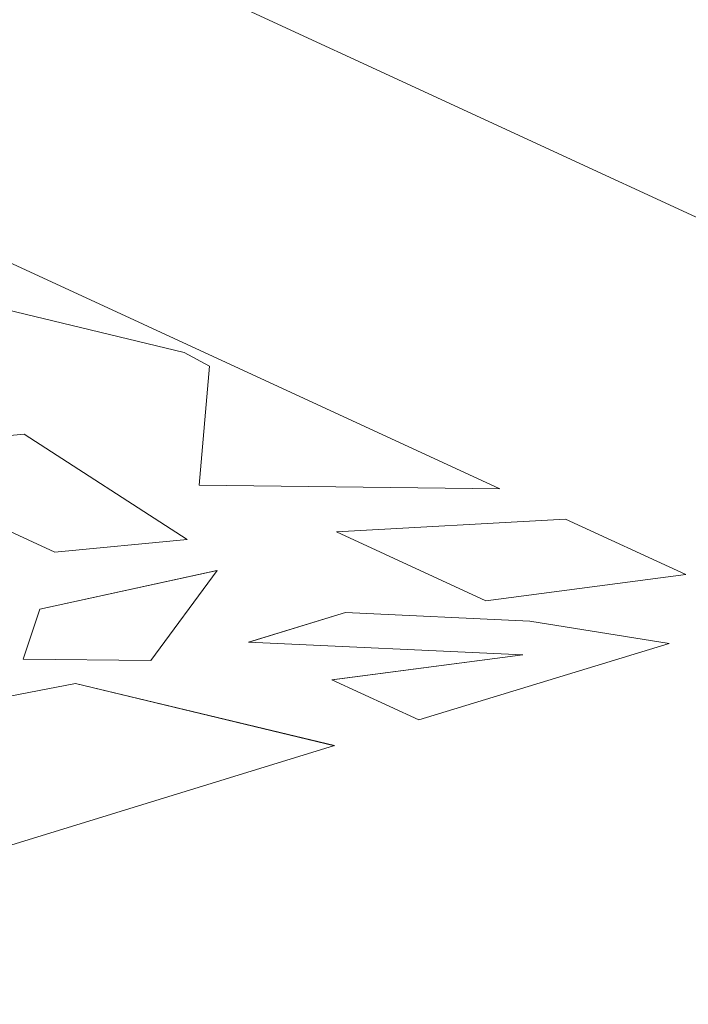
# Model space of a CAD drawing. Header units: inches. Extents: x 511 to 849, y 252 to 484.
# Tile 16 of 256: x 579.83 to 581.13, y 323.32 to 325.24. Entities that reach past the tile are written whole.
import ezdxf

# ---------------------------------------------------------------- set-up
doc = ezdxf.new("R2010")
doc.units = ezdxf.units.IN
doc.header["$MEASUREMENT"] = 0
doc.layers.add('1', color=7, linetype='Continuous')

# ---------------------------------------------------------------- blocks, each defined once
blk = doc.blocks.new('block 2073')
at = {"layer": '1', "color": 155, "lineweight": 18, "true_color": 0x4c7299}
blk.add_lwpolyline([(594.8349, 318.5433), (570.8486, 329.608)], dxfattribs=at)
blk = doc.blocks.new('block 2083')
at = {"layer": '1', "color": 155, "lineweight": 18, "true_color": 0x4c7299}
blk.add_lwpolyline([(580.8234, 324.0694), (580.4634, 324.0863)], dxfattribs=at)
blk = doc.blocks.new('block 2084')
at = {"layer": '1', "color": 155, "lineweight": 18, "true_color": 0x4c7299}
blk.add_lwpolyline([(580.4634, 324.0863), (580.2745, 324.0285)], dxfattribs=at)
blk = doc.blocks.new('block 2085')
at = {"layer": '1', "color": 155, "lineweight": 18, "true_color": 0x4c7299}
blk.add_lwpolyline([(580.2745, 324.0285), (580.8092, 324.0036)], dxfattribs=at)
blk = doc.blocks.new('block 2086')
at = {"layer": '1', "color": 155, "lineweight": 18, "true_color": 0x4c7299}
blk.add_lwpolyline([(580.8092, 324.0036), (580.4371, 323.9551)], dxfattribs=at)
blk = doc.blocks.new('block 2087')
at = {"layer": '1', "color": 155, "lineweight": 18, "true_color": 0x4c7299}
blk.add_lwpolyline([(580.4371, 323.9551), (580.6068, 323.8768)], dxfattribs=at)
blk = doc.blocks.new('block 2088')
at = {"layer": '1', "color": 155, "lineweight": 18, "true_color": 0x4c7299}
blk.add_lwpolyline([(580.6068, 323.8768), (581.0948, 324.0259)], dxfattribs=at)
blk = doc.blocks.new('block 2089')
at = {"layer": '1', "color": 155, "lineweight": 18, "true_color": 0x4c7299}
blk.add_lwpolyline([(581.0948, 324.0259), (580.8234, 324.0694)], dxfattribs=at)
blk = doc.blocks.new('block 2115')
at = {"layer": '1', "color": 155, "lineweight": 18, "true_color": 0x4c7299}
blk.add_lwpolyline([(580.1981, 324.5666), (580.1488, 324.593)], dxfattribs=at)
blk = doc.blocks.new('block 2116')
at = {"layer": '1', "color": 155, "lineweight": 18, "true_color": 0x4c7299}
blk.add_lwpolyline([(580.1488, 324.593), (579.5283, 324.7425)], dxfattribs=at)
blk = doc.blocks.new('block 2117')
at = {"layer": '1', "color": 155, "lineweight": 18, "true_color": 0x4c7299}
blk.add_lwpolyline([(580.1781, 324.3347), (580.1981, 324.5666)], dxfattribs=at)
blk = doc.blocks.new('block 2118')
at = {"layer": '1', "color": 155, "lineweight": 18, "true_color": 0x4c7299}
blk.add_lwpolyline([(580.7645, 324.3276), (580.1781, 324.3347)], dxfattribs=at)
blk = doc.blocks.new('block 2119')
at = {"layer": '1', "color": 155, "lineweight": 18, "true_color": 0x4c7299}
blk.add_lwpolyline([(579.7205, 324.8092), (580.7645, 324.3276)], dxfattribs=at)
blk = doc.blocks.new('block 2122')
at = {"layer": '1', "color": 155, "lineweight": 18, "true_color": 0x4c7299}
blk.add_lwpolyline([(579.6446, 324.3204), (579.8965, 324.2042)], dxfattribs=at)
blk = doc.blocks.new('block 2123')
at = {"layer": '1', "color": 155, "lineweight": 18, "true_color": 0x4c7299}
blk.add_lwpolyline([(579.8366, 324.434), (579.1094, 324.3652)], dxfattribs=at)
blk = doc.blocks.new('block 2124')
at = {"layer": '1', "color": 155, "lineweight": 18, "true_color": 0x4c7299}
blk.add_lwpolyline([(580.1547, 324.2287), (579.8366, 324.434)], dxfattribs=at)
blk = doc.blocks.new('block 2125')
at = {"layer": '1', "color": 155, "lineweight": 18, "true_color": 0x4c7299}
blk.add_lwpolyline([(579.8965, 324.2042), (580.1547, 324.2287)], dxfattribs=at)
blk = doc.blocks.new('block 2144')
at = {"layer": '1', "color": 155, "lineweight": 18, "true_color": 0x4c7299}
blk.add_lwpolyline([(579.9368, 323.948), (579.5891, 323.881)], dxfattribs=at)
blk = doc.blocks.new('block 2150')
at = {"layer": '1', "color": 155, "lineweight": 18, "true_color": 0x4c7299}
blk.add_lwpolyline([(579.5887, 323.564), (580.4424, 323.8266)], dxfattribs=at)
blk = doc.blocks.new('block 2151')
at = {"layer": '1', "color": 155, "lineweight": 18, "true_color": 0x4c7299}
blk.add_lwpolyline([(580.4424, 323.8266), (579.9368, 323.948)], dxfattribs=at)
blk = doc.blocks.new('block 2166')
at = {"layer": '1', "color": 155, "lineweight": 18, "true_color": 0x4c7299}
blk.add_lwpolyline([(580.4458, 324.2436), (580.8926, 324.2685)], dxfattribs=at)
blk = doc.blocks.new('block 2167')
at = {"layer": '1', "color": 155, "lineweight": 18, "true_color": 0x4c7299}
blk.add_lwpolyline([(580.737, 324.1093), (580.4458, 324.2436)], dxfattribs=at)
blk = doc.blocks.new('block 2168')
at = {"layer": '1', "color": 155, "lineweight": 18, "true_color": 0x4c7299}
blk.add_lwpolyline([(581.1274, 324.1602), (580.737, 324.1093)], dxfattribs=at)
blk = doc.blocks.new('block 2169')
at = {"layer": '1', "color": 155, "lineweight": 18, "true_color": 0x4c7299}
blk.add_lwpolyline([(580.8926, 324.2685), (581.1274, 324.1602)], dxfattribs=at)
blk = doc.blocks.new('block 2170')
at = {"layer": '1', "color": 155, "lineweight": 18, "true_color": 0x4c7299}
blk.add_lwpolyline([(579.8671, 324.0931), (579.8346, 323.9952)], dxfattribs=at)
blk = doc.blocks.new('block 2171')
at = {"layer": '1', "color": 155, "lineweight": 18, "true_color": 0x4c7299}
blk.add_lwpolyline([(579.8346, 323.9952), (580.0841, 323.993)], dxfattribs=at)
blk = doc.blocks.new('block 2172')
at = {"layer": '1', "color": 155, "lineweight": 18, "true_color": 0x4c7299}
blk.add_lwpolyline([(580.0841, 323.993), (580.213, 324.1685)], dxfattribs=at)
blk = doc.blocks.new('block 2173')
at = {"layer": '1', "color": 155, "lineweight": 18, "true_color": 0x4c7299}
blk.add_lwpolyline([(580.213, 324.1685), (579.8671, 324.0931)], dxfattribs=at)
blk = doc.blocks.new('block 2856')
at = {"layer": '1', "color": 155, "lineweight": 18, "true_color": 0x4c7299}
blk.add_lwpolyline([(579.8366, 324.4339), (579.1095, 324.3651)], dxfattribs=at)
blk = doc.blocks.new('block 2863')
at = {"layer": '1', "color": 155, "lineweight": 18, "true_color": 0x4c7299}
blk.add_lwpolyline([(579.8366, 324.4339), (579.8366, 324.434)], dxfattribs=at)
blk = doc.blocks.new('block 2870')
at = {"layer": '1', "color": 155, "lineweight": 18, "true_color": 0x4c7299}
blk.add_lwpolyline([(580.1546, 324.2287), (579.8366, 324.4339)], dxfattribs=at)
blk = doc.blocks.new('block 2881')
at = {"layer": '1', "color": 155, "lineweight": 18, "true_color": 0x4c7299}
blk.add_lwpolyline([(579.7205, 324.8091), (580.7643, 324.3276)], dxfattribs=at)
blk = doc.blocks.new('block 2891')
at = {"layer": '1', "color": 155, "lineweight": 18, "true_color": 0x4c7299}
blk.add_lwpolyline([(579.8671, 324.093), (579.8347, 323.9952)], dxfattribs=at)
blk = doc.blocks.new('block 2892')
at = {"layer": '1', "color": 155, "lineweight": 18, "true_color": 0x4c7299}
blk.add_lwpolyline([(580.2129, 324.1684), (579.8671, 324.093)], dxfattribs=at)
blk = doc.blocks.new('block 2915')
at = {"layer": '1', "color": 155, "lineweight": 18, "true_color": 0x4c7299}
blk.add_lwpolyline([(579.9368, 323.948), (579.5892, 323.8809)], dxfattribs=at)
blk = doc.blocks.new('block 2916')
at = {"layer": '1', "color": 155, "lineweight": 18, "true_color": 0x4c7299}
blk.add_lwpolyline([(580.4422, 323.8265), (579.9368, 323.948)], dxfattribs=at)
blk = doc.blocks.new('block 2924')
at = {"layer": '1', "color": 155, "lineweight": 18, "true_color": 0x4c7299}
blk.add_lwpolyline([(580.4459, 324.2436), (580.8926, 324.2684)], dxfattribs=at)
blk = doc.blocks.new('block 2925')
at = {"layer": '1', "color": 155, "lineweight": 18, "true_color": 0x4c7299}
blk.add_lwpolyline([(580.8926, 324.2684), (581.1273, 324.1601)], dxfattribs=at)
blk = doc.blocks.new('block 2927')
at = {"layer": '1', "color": 155, "lineweight": 18, "true_color": 0x4c7299}
blk.add_lwpolyline([(580.1781, 324.3347), (580.1981, 324.5665)], dxfattribs=at)
blk = doc.blocks.new('block 2928')
at = {"layer": '1', "color": 155, "lineweight": 18, "true_color": 0x4c7299}
blk.add_lwpolyline([(581.0946, 324.0259), (580.8234, 324.0694)], dxfattribs=at)
blk = doc.blocks.new('block 2929')
at = {"layer": '1', "color": 155, "lineweight": 18, "true_color": 0x4c7299}
blk.add_lwpolyline([(580.8234, 324.0694), (580.4634, 324.0862)], dxfattribs=at)
blk = doc.blocks.new('block 2930')
at = {"layer": '1', "color": 155, "lineweight": 18, "true_color": 0x4c7299}
blk.add_lwpolyline([(580.8092, 324.0035), (580.4373, 323.955)], dxfattribs=at)
blk = doc.blocks.new('block 2931')
at = {"layer": '1', "color": 155, "lineweight": 18, "true_color": 0x4c7299}
blk.add_lwpolyline([(580.4634, 324.0862), (580.2748, 324.0285)], dxfattribs=at)
blk = doc.blocks.new('block 2934')
at = {"layer": '1', "color": 155, "lineweight": 18, "true_color": 0x4c7299}
blk.add_lwpolyline([(580.8926, 324.2684), (580.8926, 324.2685)], dxfattribs=at)
blk = doc.blocks.new('block 2961')
at = {"layer": '1', "color": 155, "lineweight": 18, "true_color": 0x4c7299}
blk.add_lwpolyline([(579.8671, 324.093), (579.8671, 324.0931)], dxfattribs=at)
blk = doc.blocks.new('block 2963')
at = {"layer": '1', "color": 155, "lineweight": 18, "true_color": 0x4c7299}
blk.add_lwpolyline([(580.4634, 324.0862), (580.4634, 324.0863)], dxfattribs=at)
blk = doc.blocks.new('block 2964')
at = {"layer": '1', "color": 155, "lineweight": 18, "true_color": 0x4c7299}
blk.add_lwpolyline([(580.1981, 324.5665), (580.1981, 324.5666)], dxfattribs=at)
blk = doc.blocks.new('block 2971')
at = {"layer": '1', "color": 155, "lineweight": 18, "true_color": 0x4c7299}
blk.add_lwpolyline([(580.8234, 324.0694), (580.8234, 324.0694)], dxfattribs=at)
blk = doc.blocks.new('block 2973')
at = {"layer": '1', "color": 155, "lineweight": 18, "true_color": 0x4c7299}
blk.add_lwpolyline([(580.8092, 324.0035), (580.8092, 324.0036)], dxfattribs=at)
blk = doc.blocks.new('block 2976')
at = {"layer": '1', "color": 155, "lineweight": 18, "true_color": 0x4c7299}
blk.add_lwpolyline([(579.9368, 323.948), (579.9368, 323.948)], dxfattribs=at)

msp = doc.modelspace()

# ---------------------------------------------------------------- block references
at = {"layer": '1'}
for name in ['block 2073', 'block 2119', 'block 2881', 'block 2116', 'block 2115', 'block 2117', 'block 2927', 'block 2964', 'block 2123', 'block 2856', 'block 2124', 'block 2863', 'block 2870', 'block 2122', 'block 2118', 'block 2166', 'block 2924', 'block 2169', 'block 2934', 'block 2925', 'block 2167', 'block 2125', 'block 2173', 'block 2892', 'block 2172', 'block 2168', 'block 2170', 'block 2891', 'block 2961', 'block 2084', 'block 2931', 'block 2083', 'block 2963', 'block 2929', 'block 2089', 'block 2928', 'block 2971', 'block 2085', 'block 2088', 'block 2171', 'block 2086', 'block 2930', 'block 2973', 'block 2087', 'block 2144', 'block 2915', 'block 2151', 'block 2916', 'block 2976', 'block 2150']:
    msp.add_blockref(name, (0, 0), dxfattribs=at)

doc.saveas('drawing.dxf')
